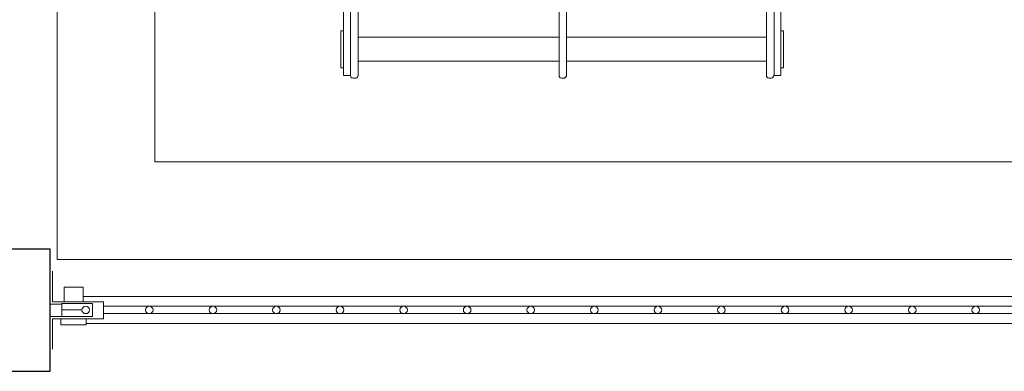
# Model space of a CAD drawing. Header units: inches. Extents: x 1156 to 71303, y -52654 to 51.
# Tile 113 of 151: x 63686 to 63767, y -43358 to -43329. Entities that reach past the tile are written whole.
import ezdxf

# ---------------------------------------------------------------- set-up
doc = ezdxf.new("R2010")
doc.units = ezdxf.units.IN
doc.header["$MEASUREMENT"] = 0
doc.layers.get('0').update_dxf_attribs({"lineweight": 0})
doc.layers.add('--ogr.-słupki', color=7, linetype='Continuous', lineweight=30)
doc.layers.add('p--kosz śmietnik', color=252, linetype='Continuous', lineweight=0)

# ---------------------------------------------------------------- blocks, each defined once
blk = doc.blocks.new('kosz120L-rzut')
at = {"linetype": 'Continuous'}
for points in [[(-16.449, 57.424), (-15.903, 57.424)], [(-16.449, 43.182), (-16.449, 57.401)], [(-15.835, 57.538), (-15.903, 57.424)], [(-15.858, 57.492), (-15.903, 57.424)], [(-15.903, 43.296), (-15.903, 57.424)], [(-15.903, 57.356), (-15.903, 57.424)], [(-15.835, 57.538), (-15.858, 57.492)], [(-15.812, 57.561), (-15.835, 57.538)], [(-15.812, 57.561), (-15.835, 57.538)], [(-15.744, 57.606), (-15.812, 57.561)], [(-15.744, 57.606), (-15.812, 57.561)], [(-15.698, 57.652), (-15.744, 57.606)], [(-15.698, 57.652), (-15.744, 57.606)], [(-15.471, 57.652), (-15.698, 57.652)], [(-15.471, 57.652), (-15.698, 57.652)], [(-15.425, 57.629), (-15.471, 57.652)], [(-15.425, 57.629), (-15.471, 57.652)], [(-15.38, 57.629), (-15.425, 57.629)], [(-15.38, 57.629), (-15.425, 57.629)], [(-15.266, 57.515), (-15.38, 57.629)], [(-15.266, 57.515), (-15.38, 57.629)], [(-15.266, 57.447), (-15.266, 57.515)], [(-15.266, 57.447), (-15.266, 57.515)], [(-15.266, 52.032), (-15.266, 57.447)], [(1.206, 57.606), (1.092, 57.492)], [(1.206, 57.606), (1.092, 57.492)], [(1.092, 57.492), (1.092, 57.424)], [(1.092, 57.492), (1.092, 57.424)], [(1.092, 57.356), (1.092, 57.424)], [(1.092, 57.356), (1.092, 52.032)], [(1.251, 57.629), (1.206, 57.606)], [(1.251, 57.629), (1.206, 57.606)], [(1.274, 57.652), (1.251, 57.629)], [(1.274, 57.652), (1.251, 57.629)], [(1.479, 57.652), (1.274, 57.652)], [(1.479, 57.652), (1.274, 57.652)], [(1.547, 57.629), (1.479, 57.652)], [(1.547, 57.629), (1.479, 57.652)], [(1.57, 57.629), (1.547, 57.629)], [(1.57, 57.629), (1.547, 57.629)], [(1.638, 57.606), (1.57, 57.629)], [(1.638, 57.606), (1.57, 57.629)], [(1.661, 57.538), (1.638, 57.606)], [(1.661, 57.538), (1.638, 57.606)], [(1.684, 57.515), (1.661, 57.538)], [(1.684, 57.515), (1.661, 57.538)], [(1.684, 57.447), (1.684, 57.515)], [(1.684, 57.447), (1.684, 57.515)], [(1.684, 52.032), (1.684, 57.447)], [(18.155, 57.515), (18.11, 57.447)], [(18.155, 57.515), (18.11, 57.447)], [(18.11, 52.032), (18.11, 57.447)], [(18.178, 57.538), (18.155, 57.515)], [(18.178, 57.538), (18.155, 57.515)], [(18.201, 57.606), (18.178, 57.538)], [(18.201, 57.606), (18.178, 57.538)], [(18.269, 57.629), (18.201, 57.606)], [(18.269, 57.629), (18.201, 57.606)], [(18.292, 57.629), (18.269, 57.629)], [(18.292, 57.629), (18.269, 57.629)], [(18.315, 57.652), (18.292, 57.629)], [(18.315, 57.652), (18.292, 57.629)], [(18.519, 57.652), (18.315, 57.652)], [(18.519, 57.652), (18.315, 57.652)], [(18.588, 57.629), (18.519, 57.652)], [(18.588, 57.629), (18.519, 57.652)], [(18.611, 57.606), (18.588, 57.629)], [(18.611, 57.606), (18.588, 57.629)], [(18.679, 57.606), (18.611, 57.606)], [(18.679, 57.606), (18.611, 57.606)], [(18.747, 57.424), (18.679, 57.606)], [(18.747, 57.424), (18.679, 57.606)], [(18.747, 43.296), (18.747, 57.424)], [(19.316, 57.424), (18.747, 57.424)], [(18.747, 57.356), (18.747, 57.424)], [(19.316, 43.182), (19.316, 57.401)], [(-16.449, 56.81), (-16.677, 56.81)], [(-16.677, 53.784), (-16.677, 56.787)], [(19.316, 56.81), (19.543, 56.81)], [(19.543, 53.784), (19.543, 56.787)], [(-2.912, 56.264), (-15.221, 56.264)], [(1.092, 56.264), (-2.912, 56.264)], [(5.802, 56.264), (1.684, 56.264)], [(5.802, 56.264), (18.11, 56.264)], [(-2.958, 54.284), (-15.266, 54.284)], [(-2.958, 54.284), (-2.912, 54.284)], [(-2.912, 54.284), (1.092, 54.284)], [(1.684, 54.284), (5.802, 54.284)], [(5.802, 54.284), (18.155, 54.284)], [(-16.449, 53.784), (-16.677, 53.784)], [(19.316, 53.784), (19.543, 53.784)]]:
    blk.add_lwpolyline(points, dxfattribs=at)
blk = doc.blocks.new('panel-1')
at = {"ltscale": 25.4}
for p, q in [((0.2, 0.7), (0.2, 3.2)), ((0.2, 0.7), (0.2, 3.2)), ((0, 0.5), (0.92, 0.5)), ((0.2, 0.7), (4.2, 0.7)), ((3.32, 0.54), (0.92, 0.54)), ((0.92, 0.02), (2.5, 0.02)), ((2.59, 0.7), (2.89, 0.7)), ((2.393, -0.5), (0, -0.5)), ((0.2, -3.2), (0.2, -0.7)), ((0.2, -3.2), (0.2, -0.7)), ((4.2, -0.7), (0.2, -0.7)), ((0.84, -1.2), (0.84, -0.7)), ((0.92, -0.5), (3.32, -0.5)), ((2.89, -0.7), (2.59, -0.7)), ((2.89, -0.5), (2.771, -0.5)), ((2.84, -0.7), (2.84, -1.2))]:
    blk.add_line(p, q, dxfattribs=at)
for p, q in [((0, 3), (0, -3)), ((2.59, 1.9), (1.093, 1.9)), ((1.093, 1.9), (1.093, 0.7)), ((2.59, 0.7), (2.59, 1.9)), ((0.92, 0.54), (0.92, -0.5)), ((3.32, 0.54), (3.32, -0.5)), ((4.2, 0.7), (4.2, -0.7)), ((2.84, -1.2), (0.84, -1.2))]:
    blk.add_line(p, q)
for points in [[(253.01, 1.12), (2.59, 1.12)], [(4.2, 0.32), (252.28, 0.32)], [(252.28, -0.28), (4.2, -0.28)], [(2.84, -1.08), (252.76, -1.08)]]:
    blk.add_lwpolyline(points)
for centre in [(2.8, 0.02), (7.8, 0.02), (12.8, 0.02), (17.8, 0.02), (22.8, 0.02), (27.8, 0.02), (32.8, 0.02), (37.8, 0.02), (42.8, 0.02), (47.8, 0.02), (52.8, 0.02), (57.8, 0.02), (62.8, 0.02), (67.8, 0.02), (72.8, 0.02)]:
    blk.add_circle(centre, 0.3)

msp = doc.modelspace()

# ---------------------------------------------------------------- linework, layer by layer
at = {"layer": '--ogr.-słupki', "lineweight": 30}
msp.add_lwpolyline([(63678.526, -43348.048), (63678.526, -43358.048), (63688.526, -43358.048), (63688.526, -43348.048)], close=True, dxfattribs=at)
at = {"linetype": 'Continuous', "ltscale": 12}
for p, q in [((63697.093, -43232.909), (63697.093, -43340.909)), ((63689.093, -43240.909), (63689.093, -43348.909)), ((63697.093, -43340.909), (63947.093, -43340.909)), ((63689.093, -43348.909), (63955.093, -43348.909))]:
    msp.add_line(p, q, dxfattribs=at)

# ---------------------------------------------------------------- block references
at = {"linetype": 'Continuous', "ltscale": 12, "xscale": 1.04}
msp.add_blockref('panel-1', (63688.526, -43353.048), dxfattribs=at)
at = {"layer": 'p--kosz śmietnik', "rotation": 180}
msp.add_blockref('kosz120L-rzut', (63731.842, -43276.409), dxfattribs=at)

doc.saveas('drawing.dxf')
